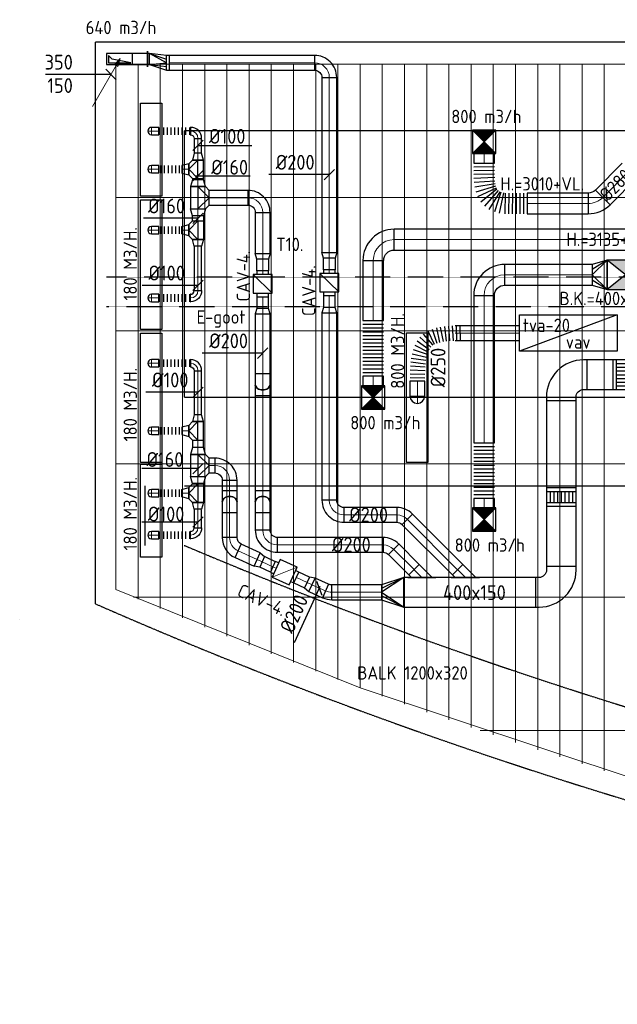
# Model space of a CAD drawing. Header units: millimetres. Extents: x -73785 to 23627, y 5976 to 52620.
# Tile 1 of 56: x -73112 to -65036, y 7449 to 20748. Entities that reach past the tile are written whole.
import ezdxf
from ezdxf.enums import TextEntityAlignment as Align

# ---------------------------------------------------------------- set-up
doc = ezdxf.new("R2010")
doc.units = ezdxf.units.MM
doc.linetypes.add('DASHED', pattern=[0.75, 0.5, -0.25])
doc.linetypes.add('HIDDEN', pattern=[9.525, 6.35, -3.175])
for name, color, linetype in [('4plfd', 254, 'Continuous'), ('BALKEN', 7, 'Continuous'), ('E-GOOT', 7, 'Continuous'), ('WL570---_RETOUR', 100, 'Continuous'), ('WL570---_TOEVOER', 200, 'Continuous'), ('WM570---', 2, 'Continuous'), ('WM570---_RETOUR', 2, 'Continuous'), ('WM570---_TOEVOER', 2, 'Continuous')]:
    doc.layers.add(name, color=color, linetype=linetype)
for name, color, linetype, lineweight in [('WL570---_BESTAAND-HARTLIJN', 161, 'Continuous', 0), ('WL570---_BESTAAND-RETOUR', 140, 'Continuous', 0), ('WL570---_BESTAAND-TOEVOER', 180, 'Continuous', 0)]:
    doc.layers.add(name, color=color, linetype=linetype, lineweight=lineweight)
doc.styles.add('ISO', font='ISO', dxfattribs={"height": 162})
doc.styles.add('LZ-MAATVOEREN', font='simplex')
doc.styles.add('MAATVOERING', font='ISO')

# ---------------------------------------------------------------- blocks, each defined once
blk = doc.blocks.new('Groep-54')
at = {"color": 8, "linetype": 'Continuous', "lineweight": 13}
for p, q in [((-73180, 19000), (-65730, 19000)), ((-73180, 19000), (-73180, 11903)), ((-72880, 19000), (-72880, 19000)), ((-72880, 19000), (-72880, 19000)), ((-72880, 19000), (-72880, 11773)), ((-72580, 19000), (-72580, 11646)), ((-72280, 19000), (-72280, 11520)), ((-71980, 19000), (-71980, 11396)), ((-71680, 19000), (-71680, 11273)), ((-71380, 19000), (-71380, 11153)), ((-71080, 19000), (-71080, 11034)), ((-70780, 19000), (-70780, 10917)), ((-70480, 19000), (-70480, 10801)), ((-70180, 19000), (-70180, 10688)), ((-69880, 19000), (-69880, 10576)), ((-69580, 19000), (-69580, 10466)), ((-69280, 19000), (-69280, 10357)), ((-68980, 19000), (-68980, 10250)), ((-68680, 19000), (-68680, 10145)), ((-68380, 19000), (-68380, 10042)), ((-68080, 19000), (-68080, 9940)), ((-67780, 19000), (-67780, 9840)), ((-67480, 19000), (-67480, 9741)), ((-67180, 19000), (-67180, 9644)), ((-66880, 19000), (-66880, 9549)), ((-66580, 19000), (-66580, 9455)), ((-66280, 19000), (-66280, 9363)), ((-65980, 19000), (-65980, 9273)), ((-65676, 9033), (-65676, 19000)), ((-65730, 14124), (-65730, 18700)), ((-65730, 9717), (-65730, 13683)), ((-74480, 11500), (-74480, 11500)), ((-74480, 11500), (-74480, 11500)), ((-65680, 10300), (-65680, 10600)), ((-65680, 9184), (-65680, 10300)), ((-65730, 9020), (-65730, 9284))]:
    blk.add_line(p, q, dxfattribs=at)
at = {"color": 8, "linetype": 'Continuous', "lineweight": 18}
for p, q in [((-73180, 11903), (-73180, 19000)), ((-73180, 19000), (-65730, 19000)), ((-65730, 19000), (-65730, 9199)), ((-65680, 18700), (-65680, 9184)), ((-65680, 17200), (-73180, 17200)), ((-65680, 15400), (-73180, 15400)), ((-65680, 13600), (-73180, 13600)), ((-69880, 10576), (-73180, 11903)), ((-72942, 11800), (-65680, 11800)), ((-65730, 9199), (-69880, 10576)), ((-68258, 10000), (-65680, 10000))]:
    blk.add_line(p, q, dxfattribs=at)
blk = doc.blocks.new('Block plafond 2e verd')
at = {"layer": '4plfd'}
blk.add_blockref('Groep-54', (73180, -19000), dxfattribs=at)
blk = doc.blocks.new('VBX1601600016025000')
for points in [[(50, 80), (0, 80), (0, -80), (50, -80)], [(300, -80), (350, -80), (350, 80), (300, 80)]]:
    blk.add_lwpolyline(points)
blk.add_lwpolyline([(50, -130), (300, -130), (300, 130), (50, 130)], close=True)
at = {"layer": 'WL570---_BESTAAND-HARTLIJN'}
blk.add_line((300, 0), (350, 0), dxfattribs=at)
at = {"layer": 'WL570---_BESTAAND-TOEVOER'}
blk.add_line((50, -130), (300, 130), dxfattribs=at)
blk = doc.blocks.new('KARO')
for p, q in [((1, 0.5), (0, 0.5)), ((0, -0.5), (1, -0.5))]:
    blk.add_line(p, q)
at = {"invisible_edges": 15}
blk.add_3dface([(0, 0.5), (0, -0.5), (1, -0.5), (1, 0.5)], dxfattribs=at)
at = {"layer": 'WL570---_BESTAAND-HARTLIJN'}
blk.add_line((0, 0), (1, 0), dxfattribs=at)
blk = doc.blocks.new('OSV2001600740K')
blk.add_lwpolyline([(-75, -100), (0, -80), (0, 80), (-75, 100)], close=True)
at = {"layer": 'WL570---_BESTAAND-HARTLIJN'}
blk.add_line((-75, 0), (0, 0), dxfattribs=at)
blk = doc.blocks.new('OTS20020020000R')
at = {"layer": 'WL570---_RETOUR'}
blk.add_line((-300, 0), (0, 0), dxfattribs=at)
blk.add_lwpolyline([(-300, -100), (0, -100), (0, 100), (-50, 150), (-250, 150), (-300, 100)], close=True, dxfattribs=at)
blk.add_lwpolyline([(-300, 0), (-150, 150), (0, 0)], dxfattribs=at)
blk = doc.blocks.new('OSV2001500930G')
blk.add_lwpolyline([(0, -100), (93, -75), (93, 75), (0, 100)], close=True)
at = {"layer": 'WL570---_BESTAAND-HARTLIJN'}
blk.add_line((0, 0), (93, 0), dxfattribs=at)
blk = doc.blocks.new('OTS15015015000L')
at = {"layer": 'WL570---_RETOUR'}
blk.add_line((0, 0), (250, 0), dxfattribs=at)
blk.add_lwpolyline([(0, -75), (250, -75), (250, 75), (200, 125), (50, 125), (0, 75)], close=True, dxfattribs=at)
blk.add_lwpolyline([(0, 0), (125, 125), (250, 0)], dxfattribs=at)
blk = doc.blocks.new('OSV1501000930G')
blk.add_lwpolyline([(0, -75), (93, -50), (93, 50), (0, 75)], close=True)
at = {"layer": 'WL570---_BESTAAND-HARTLIJN'}
blk.add_line((0, 0), (93, 0), dxfattribs=at)
blk = doc.blocks.new('OBO10000090L')
blk.add_lwpolyline([(50, 0, 0.414214), (-100, 150), (-100, 50, -0.414214), (-50, 0)], format="xyb", close=True)
at = {"invisible_edges": 15}
for points in [[(-91, 49), (-74, 148), (-100, 150), (-100, 50)], [(-83, 47), (-49, 141), (-74, 148), (-91, 49)], [(-75, 43), (-25, 130), (-49, 141), (-83, 47)], [(-68, 38), (-4, 115), (-25, 130), (-75, 43)], [(-62, 32), (15, 96), (-4, 115), (-68, 38)], [(-57, 25), (30, 75), (15, 96), (-62, 32)], [(-53, 17), (41, 51), (30, 75), (-57, 25)], [(-51, 9), (48, 26), (41, 51), (-53, 17)], [(-50, 0), (50, 0), (48, 26), (-51, 9)]]:
    blk.add_3dface(points, dxfattribs=at)
at = {"layer": 'WL570---_BESTAAND-HARTLIJN'}
blk.add_arc((-100, 0), 100, 0, 90, dxfattribs=at)
blk = doc.blocks.new('MVLINE')
blk.add_line((35.4, -35.4), (-35.4, 35.4))
blk = doc.blocks.new('RB45DO')
blk.add_lwpolyline([(0.707107, 0.5), (0, 0.5), (0, -0.5), (0.707107, -0.5, 0.133256), (0.835518, -0.465158, 0.106756), (0.957107, -0.353553, 0.082828), (1.032249, -0.198077, 0.071352), (1.06066, 0, 0.071352), (1.032249, 0.198077, 0.082828), (0.957107, 0.353553, 0.106756), (0.835518, 0.465158, 0.133256)], format="xyb", close=True)
at = {"layer": 'WL570---_BESTAAND-HARTLIJN'}
blk.add_line((0, 0), (1.06066, 0), dxfattribs=at)
blk = doc.blocks.new('OBO20000045N')
at = {"xscale": 200, "yscale": 200, "zscale": 200}
blk.add_blockref('RB45DO', (0, 0), dxfattribs=at)
blk = doc.blocks.new('RB45UP')
blk.add_lwpolyline([(0, -0.5), (0.707107, -0.5), (0.707107, 0.5), (0, 0.5, -0.133256), (0.128411, 0.465158, -0.106756), (0.25, 0.353553, -0.082828), (0.325143, 0.198077, -0.071352), (0.353553, 0, -0.071352), (0.325143, -0.198077, -0.082828), (0.25, -0.353553, -0.106756), (0.128411, -0.465158, -0.133256)], format="xyb", close=True)
at = {"layer": 'WL570---_BESTAAND-HARTLIJN'}
blk.add_line((0, 0), (0.707107, 0), dxfattribs=at)
blk = doc.blocks.new('OBO20000045O')
at = {"xscale": 200, "yscale": 200, "zscale": 200}
blk.add_blockref('RB45UP', (0, 0), dxfattribs=at)
blk = doc.blocks.new('OAF20000045L')
blk.add_line((-191, 0), (191, 0))
blk.add_lwpolyline([(-141, 0), (-177, 35), (-35, 177), (141, 0)])
at = {"layer": 'WL570---_BESTAAND-HARTLIJN'}
blk.add_line((-106, 106), (0, 0), dxfattribs=at)
blk = doc.blocks.new('KARH')
for p, q in [((1, 0.5), (0, 0.5)), ((0, -0.5), (1, -0.5))]:
    blk.add_line(p, q)
at = {"invisible_edges": 15}
blk.add_3dface([(0, 0.5), (0, -0.5), (1, -0.5), (1, 0.5)], dxfattribs=at)
blk = doc.blocks.new('VBO40015000050901-100')
blk.add_lwpolyline([(-200, -350), (200, -350), (200, -300, 0.414214), (-300, 200), (-350, 200), (-350, -200), (-300, -200, -0.414214), (-200, -300)], format="xyb", close=True)
blk = doc.blocks.new('VRO400150002003000R')
at = {"layer": 'WL570---_RETOUR'}
for p, q in [((-300, 200), (0, 50)), ((-300, -200), (0, -50))]:
    blk.add_line(p, q, dxfattribs=at)
blk.add_lwpolyline([(-300, 200), (-300, -200), (0, -100), (0, 100)], close=True, dxfattribs=at)
blk.add_lwpolyline([(-300, -200), (-300, -200), (0, 0), (-300, 200)], dxfattribs=at)
blk = doc.blocks.new('VBO40015000050901-100R')
blk.add_lwpolyline([(150, -350), (550, -350), (550, -300, 0.414214), (50, 200), (0, 200), (0, -200), (50, -200, -0.414214), (150, -300)], format="xyb", close=True)
blk = doc.blocks.new('VSP40015040015010-1')
at = {"layer": 'WL570---_RETOUR'}
for p, q in [((50, -200), (50, 200)), ((50, 150), (200, 150)), ((200, -200), (200, 200)), ((50, 100), (200, 100)), ((50, 50), (200, 50)), ((50, 0), (200, 0)), ((50, -50), (200, -50)), ((50, -100), (200, -100)), ((50, -150), (200, -150))]:
    blk.add_line(p, q, dxfattribs=at)
blk.add_lwpolyline([(0, -200), (250, -200), (250, 200), (0, 200)], close=True, dxfattribs=at)
blk = doc.blocks.new('OBO20000025H')
blk.add_lwpolyline([(100, -44, 0.109518), (72, 83), (-109, -2, -0.109518), (-100, -44)], format="xyb", close=True)
at = {"invisible_edges": 15}
for points in [[(-107, -6), (78, 69), (72, 83), (-109, -2)], [(-106, -11), (83, 56), (78, 69), (-107, -6)], [(-104, -15), (87, 42), (83, 56), (-106, -11)], [(-103, -20), (91, 28), (87, 42), (-104, -15)], [(-102, -25), (94, 14), (91, 28), (-103, -20)], [(-101, -30), (97, -1), (94, 14), (-102, -25)], [(-100, -34), (99, -15), (97, -1), (-101, -30)], [(-100, -39), (100, -30), (99, -15), (-100, -34)], [(-100, -44), (100, -44), (100, -30), (-100, -39)]]:
    blk.add_3dface(points, dxfattribs=at)
at = {"layer": 'WL570---_BESTAAND-HARTLIJN'}
blk.add_arc((-200, -44), 200, 360, 25, dxfattribs=at)
blk = doc.blocks.new('OBO20000090H')
blk.add_lwpolyline([(100, -200, 0.414214), (-200, 100), (-200, -100, -0.414214), (-100, -200)], format="xyb", close=True)
at = {"invisible_edges": 15}
for points in [[(-183, -102), (-148, 95), (-200, 100), (-200, -100)], [(-166, -106), (-97, 82), (-148, 95), (-183, -102)], [(-150, -113), (-50, 60), (-97, 82), (-166, -106)], [(-136, -123), (-7, 30), (-50, 60), (-150, -113)], [(-123, -136), (30, -7), (-7, 30), (-136, -123)], [(-113, -150), (60, -50), (30, -7), (-123, -136)], [(-106, -166), (82, -97), (60, -50), (-113, -150)], [(-102, -183), (95, -148), (82, -97), (-106, -166)], [(-100, -200), (100, -200), (95, -148), (-102, -183)]]:
    blk.add_3dface(points, dxfattribs=at)
at = {"layer": 'WL570---_BESTAAND-HARTLIJN'}
blk.add_arc((-200, -200), 200, 0, 90, dxfattribs=at)
blk = doc.blocks.new('OBO20000065H')
blk.add_lwpolyline([(100, -128, 0.291473), (-73, 144), (-158, -38, -0.291473), (-100, -128)], format="xyb", close=True)
at = {"invisible_edges": 15}
for points in [[(-147, -44), (-40, 126), (-73, 144), (-158, -38)], [(-136, -51), (-9, 103), (-40, 126), (-147, -44)], [(-127, -60), (18, 78), (-9, 103), (-136, -51)], [(-119, -69), (42, 49), (18, 78), (-127, -60)], [(-112, -80), (63, 17), (42, 49), (-119, -69)], [(-107, -91), (79, -18), (63, 17), (-112, -80)], [(-103, -103), (91, -53), (79, -18), (-107, -91)], [(-101, -116), (98, -91), (91, -53), (-103, -103)], [(-100, -128), (100, -128), (98, -91), (-101, -116)]]:
    blk.add_3dface(points, dxfattribs=at)
at = {"layer": 'WL570---_BESTAAND-HARTLIJN'}
blk.add_arc((-200, -128), 200, 0, 65, dxfattribs=at)
blk = doc.blocks.new('OBO20000045H')
blk.add_lwpolyline([(100, -83, 0.198912), (12, 129), (-129, -12, -0.198912), (-100, -83)], format="xyb", close=True)
at = {"invisible_edges": 15}
for points in [[(-123, -19), (30, 110), (12, 129), (-129, -12)], [(-118, -25), (46, 89), (30, 110), (-123, -19)], [(-113, -33), (60, 67), (46, 89), (-118, -25)], [(-109, -41), (72, 44), (60, 67), (-113, -33)], [(-106, -49), (82, 20), (72, 44), (-109, -41)], [(-103, -57), (90, -5), (82, 20), (-106, -49)], [(-102, -65), (95, -31), (90, -5), (-103, -57)], [(-100, -74), (99, -57), (95, -31), (-102, -65)], [(-100, -83), (100, -83), (99, -57), (-100, -74)]]:
    blk.add_3dface(points, dxfattribs=at)
at = {"layer": 'WL570---_BESTAAND-HARTLIJN'}
blk.add_arc((-200, -83), 200, 0, 45, dxfattribs=at)
blk = doc.blocks.new('OBO28000045H')
blk.add_lwpolyline([(140, -116, 0.198912), (17, 181), (-181, -17, -0.198912), (-140, -116)], format="xyb", close=True)
at = {"invisible_edges": 15}
for points in [[(-173, -26), (42, 154), (17, 181), (-181, -17)], [(-165, -36), (64, 125), (42, 154), (-173, -26)], [(-159, -46), (84, 94), (64, 125), (-165, -36)], [(-153, -57), (101, 62), (84, 94), (-159, -46)], [(-148, -68), (115, 28), (101, 62), (-153, -57)], [(-145, -80), (126, -7), (115, 28), (-148, -68)], [(-142, -92), (134, -43), (126, -7), (-145, -80)], [(-141, -104), (138, -79), (134, -43), (-142, -92)], [(-140, -116), (140, -116), (138, -79), (-141, -104)]]:
    blk.add_3dface(points, dxfattribs=at)
at = {"layer": 'WL570---_BESTAAND-HARTLIJN'}
blk.add_arc((-280, -116), 280, 0, 45, dxfattribs=at)
blk = doc.blocks.new('ORN_T_SP')
blk.add_lwpolyline([(-0.5, 0.5), (-0.5, -0.5), (0.5, -0.5), (0.5, 0.5)], close=True)
at = {"style": 'LZ-MAATVOEREN', "flags": 9}
for tag, p in [('ROS_TYPE', (0.6333, 0.6833)), ('ROS_M3H', (0.6333, 0.4833)), ('ROS_ZIJDE', (0.6333, 0.2833)), ('ROS_STAT', (0.6333, 0.0833))]:
    blk.add_attdef(tag, p, '', height=0.125, dxfattribs=at)
blk = doc.blocks.new('OBO20000090ZE')
blk.add_lwpolyline([(-100, 0), (100, 0), (100, 200, 1), (-100, 200)], format="xyb", close=True)
at = {"layer": 'WL570---_BESTAAND-HARTLIJN'}
for points in [[(0, 0), (0, 300)], [(-100, 200), (100, 200)]]:
    blk.add_lwpolyline(points, dxfattribs=at)
blk = doc.blocks.new('FLLINE200')
blk.add_line((0, -100), (0, 100))
blk = doc.blocks.new('OEX20000107900')
for p, rotation in [((186, 590), 205.2872684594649), ((231, 610), 197.6768491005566), ((279, 624), 191.4889830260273), ((328, 634), 191.4889830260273), ((378, 641), 186.8197390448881), ((428, 645), 183.4141641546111), ((477, 648), 183.4141641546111), ((527, 650), 180.9563716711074), ((577, 651), 180.9563716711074), ((77, 488), 234.2315608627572), ((108, 528), 226.5174746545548), ((144, 562), 220.6861225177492), ((37, 397), 251.1781431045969), ((54, 444), 243.0580094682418), ((17, 299), 262.6572340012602), ((26, 348), 257.7230504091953), ((4, 150), 266.2859345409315), ((7, 200), 266.2859345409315), ((11, 250), 262.6572340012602), ((1, 50), 268.9487890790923), ((2, 100), 268.9487890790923)]:
    blk.add_blockref('FLLINE200', p, dxfattribs=dict(rotation=rotation))
blk = doc.blocks.new('OBO10000090ZE')
blk.add_lwpolyline([(-50, 0), (50, 0), (50, 100, 1), (-50, 100)], format="xyb", close=True)
at = {"layer": 'WL570---_BESTAAND-HARTLIJN'}
for points in [[(0, 0), (0, 150)], [(-50, 100), (50, 100)]]:
    blk.add_lwpolyline(points, dxfattribs=at)
blk = doc.blocks.new('FLLINE100')
blk.add_line((0, -50), (0, 50))
blk = doc.blocks.new('OEX1000045300')
for p in [(-450, 0), (-400, 0), (-350, 0), (-300, 0), (-250, 0), (-200, 0), (-150, 0), (-100, 0), (-50, 0)]:
    blk.add_blockref('FLLINE100', p)
blk = doc.blocks.new('OEX1000033500')
for p in [(-300, 0), (-250, 0), (-200, 0), (-150, 0), (-100, 0), (-50, 0)]:
    blk.add_blockref('FLLINE100', p)
blk = doc.blocks.new('VRO400150002802000H')
at = {"layer": 'WL570---_TOEVOER'}
for p, q in [((0, 200), (200, 70)), ((0, -200), (200, -70))]:
    blk.add_line(p, q, dxfattribs=at)
blk.add_lwpolyline([(0, 200), (0, -200), (200, -140), (200, 140)], close=True, dxfattribs=at)
blk.add_lwpolyline([(0, -200), (0, -200), (200, 0), (0, 200)], dxfattribs=at)
blk = doc.blocks.new('VBK40015000050000')
at = {"layer": 'WL570---_TOEVOER'}
for p, q in [((0, -200), (500, 200)), ((0, 200), (500, -200))]:
    blk.add_line(p, q, dxfattribs=at)
blk.add_lwpolyline([(0, -200), (500, -200), (500, 200), (0, 200)], close=True, dxfattribs=at)
for points in [[(0, 200), (500, 200), (250, 0)], [(0, -200), (500, -200), (250, 0)]]:
    blk.add_solid(points, dxfattribs=at)
blk = doc.blocks.new('*X298')
for p, q in [((0.45, -0.45), (0.45, 0.45)), ((0.05, -0.05), (0.05, 0.05)), ((0.1, -0.1), (0.1, 0.1)), ((0.15, -0.15), (0.15, 0.15)), ((0.2, -0.2), (0.2, 0.2)), ((0.25, -0.25), (0.25, 0.25)), ((0.3, -0.3), (0.3, 0.3)), ((0.35, -0.35), (0.35, 0.35)), ((0.4, -0.4), (0.4, 0.4))]:
    blk.add_line(p, q)
blk = doc.blocks.new('ORN_T_2H')
for p, q in [((0.5, 0.5), (-0.5, -0.5)), ((-0.5, 0.5), (0.5, -0.5))]:
    blk.add_line(p, q)
blk.add_lwpolyline([(-0.5, -0.5), (0.5, -0.5), (0.5, 0.5), (-0.5, 0.5)], close=True)
at = {"rotation": 180}
blk.add_blockref('*X298', (0, 0), dxfattribs=at)
blk.add_blockref('*X298', (0, 0))
at = {"style": 'LZ-MAATVOEREN', "flags": 9}
for tag, p in [('ROS_TYPE', (0.633, 0.683)), ('ROS_M3H', (0.633, 0.483)), ('ROS_ZIJDE', (0.633, 0.283)), ('ROS_STAT', (0.633, 0.083))]:
    blk.add_attdef(tag, p, '', height=0.125, dxfattribs=at)
blk = doc.blocks.new('OBO28000090L')
blk.add_lwpolyline([(140, 0, 0.414214), (-280, 420), (-280, 140, -0.414214), (-140, 0)], format="xyb", close=True)
at = {"invisible_edges": 15}
for points in [[(-256, 138), (-207, 414), (-280, 420), (-280, 140)], [(-232, 132), (-136, 395), (-207, 414), (-256, 138)], [(-210, 121), (-70, 364), (-136, 395), (-232, 132)], [(-190, 107), (-10, 322), (-70, 364), (-210, 121)], [(-173, 90), (42, 270), (-10, 322), (-190, 107)], [(-159, 70), (84, 210), (42, 270), (-173, 90)], [(-148, 48), (115, 144), (84, 210), (-159, 70)], [(-142, 24), (134, 73), (115, 144), (-148, 48)], [(-140, 0), (140, 0), (134, 73), (-142, 24)]]:
    blk.add_3dface(points, dxfattribs=at)
at = {"layer": 'WL570---_BESTAAND-HARTLIJN'}
blk.add_arc((-280, 0), 280, 0, 90, dxfattribs=at)
blk = doc.blocks.new('OVF280001300VF')
blk.add_lwpolyline([(0, -140), (130, -140), (130, 140), (0, 140)], close=True)
at = {"layer": 'WL570---_BESTAAND-HARTLIJN'}
blk.add_line((0, 0), (130, 0), dxfattribs=at)
blk = doc.blocks.new('FLLINE280')
blk.add_line((0, -140), (0, 140))
blk = doc.blocks.new('OEX2800075000')
at = {"rotation": 270}
for p in [(0, 750), (0, 700), (0, 650), (0, 600), (0, 550), (0, 500), (0, 450), (0, 400), (0, 350), (0, 300), (0, 250), (0, 200), (0, 150), (0, 100), (0, 50)]:
    blk.add_blockref('FLLINE280', p, dxfattribs=at)
blk = doc.blocks.new('OEX28000101000')
for p, rotation in [((0, -50), 90.33790376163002), ((1, -100), 91.19288096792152), ((2, -150), 91.19288096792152), ((4, -200), 92.36296645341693), ((7, -250), 93.98699839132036), ((12, -300), 99.31390488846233), ((22, -349), 106.9397319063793), ((39, -395), 114.8750650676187), ((66, -438), 129.0082226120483), ((100, -474), 138.2476323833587), ((140, -504), 148.284956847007), ((185, -524), 161.8530346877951), ((234, -537), 168.5777890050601), ((283, -542), 178.6231263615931), ((333, -543), 179.332199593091), ((383, -543), 179.6891421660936), ((433, -544), 179.8739585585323), ((483, -544), 179.8739585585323), ((533, -544), 179.9705838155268), ((583, -544), 179.9705838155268)]:
    blk.add_blockref('FLLINE280', p, dxfattribs=dict(rotation=rotation))
blk = doc.blocks.new('VBO1503501503505050-0')
at = {"layer": 'WL570---_RETOUR'}
for p, q in [((50, 525), (-50, 525)), ((-50, 525), (-50, 225)), ((-50, 225), (0, 475)), ((0, 475), (50, 525)), ((-75, 200), (75, 200)), ((-105, 0), (105, 0))]:
    blk.add_line(p, q, dxfattribs=at)
blk.add_lwpolyline([(-75, 0), (75, 0), (75, 550), (-75, 550)], close=True, dxfattribs=at)
blk = doc.blocks.new('VRO15035000200300-5-0')
at = {"layer": 'WL570---_RETOUR'}
for p, q in [((0, 105), (0, -105)), ((30, -75), (30, 75)), ((30, 75), (260, 0)), ((260, -150), (260, 50)), ((30, -75), (260, -100))]:
    blk.add_line(p, q, dxfattribs=at)
blk.add_lwpolyline([(0, 75), (0, -75), (30, -75), (260, -150), (300, -150), (300, 50), (260, 50), (30, 75)], close=True, dxfattribs=at)
blk.add_lwpolyline([(30, -75), (260, -50), (30, 75)], dxfattribs=at)
blk = doc.blocks.new('1PUPB')
blk.add_line((0, 0), (-7.5, -12.99))
blk.add_lwpolyline([(-0.66, -2.18), (-1.56, -1.66), (0, 0)], close=True)
for points in [[(-1.33, -1.79), (0, 0)], [(-0.88, -2.05), (0, 0)]]:
    blk.add_lwpolyline(points)

msp = doc.modelspace()

# ---------------------------------------------------------------- linework, layer by layer
at = {"layer": 'BALKEN', "color": 2, "linetype": 'HIDDEN'}
for p, q in [((-72087, 20451), (-59743, 20451)), ((-72087, 12858), (-72087, 20451)), ((-70887, 19251), (-59743, 19251)), ((-70887, 15651), (-70887, 19251)), ((-70887, 15651), (-21687, 15651)), ((-71416, 13647), (-71416, 14451)), ((-70887, 14451), (-21687, 14451))]:
    msp.add_line(p, q, dxfattribs=at)
for radius, start, end in [(63041, 247.03139, 292.96833), (64241, 246.32069, 293.67904)]:
    msp.add_arc((-46287, 71690), radius, start, end, dxfattribs=at)
at = {"layer": 'E-GOOT', "linetype": 'DASHED'}
for p, q in [((-64450, 17270), (-71937, 17270)), ((-64850, 16870), (-71937, 16870))]:
    msp.add_line(p, q, dxfattribs=at)
at = {"layer": 'WL570---_RETOUR'}
for p, q in [((-71479, 19619), (-71189, 19619)), ((-71479, 18363), (-71479, 19619)), ((-71189, 19619), (-71189, 18363)), ((-71189, 18363), (-71479, 18363)), ((-66356, 16760), (-65036, 16760)), ((-65036, 16760), (-66356, 16270)), ((-66356, 16270), (-66356, 16760)), ((-65036, 16760), (-65036, 16270)), ((-65036, 16270), (-66356, 16270)), ((-71479, 14743), (-71189, 14743)), ((-71479, 13488), (-71479, 14743)), ((-71189, 14743), (-71189, 13488)), ((-71189, 13488), (-71479, 13488))]:
    msp.add_line(p, q, dxfattribs=at)
at = {"layer": 'WM570---_RETOUR'}
for points in [[(-71879, 20007), (-72028, 20007), (-72764, 20007)], [(-70703, 19050), (-70603, 19050), (-69977, 19050)], [(-70737, 18640), (-70609, 18640), (-69997, 18640)], [(-68928, 18655), (-69077, 18655), (-69746, 18655)], [(-70703, 18065), (-70828, 18065), (-71440, 18065)], [(-70703, 17159), (-70830, 17159), (-71456, 17159)], [(-69828, 16243), (-69977, 16243), (-70646, 16243)], [(-70703, 15716), (-70782, 15716), (-71408, 15716)], [(-70703, 14685), (-70849, 14685), (-71461, 14685)], [(-70703, 13959), (-70837, 13959), (-71463, 13959)], [(-69054, 13092), (-69124, 12940), (-69403, 12332)]]:
    msp.add_lwpolyline(points, dxfattribs=at)

# ---------------------------------------------------------------- block references
at = {"layer": 'WL570---_BESTAAND-RETOUR', "xscale": -1, "rotation": 90}
msp.add_blockref('OTS15015015000L', (-70703, 18030), dxfattribs=at)
at = {"layer": 'WL570---_BESTAAND-RETOUR'}
for p, xscale, yscale, zscale, rotation in [((-70803, 16107), 5.187924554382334, 100, 100, 180), ((-69828, 14234), 7.842712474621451, 200, 200, 89.99999999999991)]:
    msp.add_blockref('KARO', p, dxfattribs=dict(at, xscale=xscale, yscale=yscale, zscale=zscale, rotation=rotation))
for name, p, rotation in [('OTS15015015000L', (-70703, 15069), 90), ('OTS20020020000R', (-70703, 14577), 270), ('VSP40015040015010-1', (-65793, 14426), 270)]:
    msp.add_blockref(name, p, dxfattribs=dict(at, rotation=rotation))
at = {"layer": 'WL570---_BESTAAND-TOEVOER', "xscale": 50, "yscale": 50, "zscale": 50}
msp.add_blockref('1PUPB', (-71754, 20223), dxfattribs=at)
at = {"layer": 'WL570---_BESTAAND-TOEVOER', "rotation": 180}
msp.add_blockref('VBK40015000050000', (-64675, 17302), dxfattribs=at)
at = {"layer": 'WL570---_RETOUR'}
for name, p, rotation in [('VBO1503501503505050-0', (-71387, 20216), 90), ('OBO10000090ZE', (-71232, 19244), 90), ('OSV1501000930G', (-70703, 18852), 90), ('OBO10000090ZE', (-71232, 18728), 90), ('OSV1501000930G', (-70828, 18727), 180), ('OTS15015015000L', (-70703, 18602), 90), ('OSV2001500930G', (-70703, 18493), 90), ('OTS20020020000R', (-70703, 18193), 270), ('OBO10000090ZE', (-71232, 17906), 90), ('VBX1601600016025000', (-69828, 17006), 89.9999999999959), ('VBX1601600016025000', (-68928, 17021), 89.9999999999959), ('OBO10000090ZE', (-71232, 16989), 90), ('OSV2001600740K', (-69828, 16848), 90), ('OSV2001600740K', (-68928, 16862), 90), ('OBO10000090ZE', (-71232, 16107), 90), ('VBO40015000050901-100R', (-65793, 15603), 90), ('OBO20000045N', (-69828, 15963), 270), ('OBO20000090ZE', (-67738, 15864), 180), ('OBO20000045O', (-69828, 15813), 270), ('OSV1501000930G', (-70703, 15319), 90), ('OBO10000090ZE', (-71232, 15195), 90), ('OSV1501000930G', (-70828, 15194), 180), ('OSV2001500930G', (-70703, 14877), 90), ('OBO10000090ZE', (-71232, 14353), 90), ('OBO20000045O', (-70275, 14241), 89.99999999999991), ('OBO20000045O', (-69828, 14241), 89.99999999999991), ('OBO20000045N', (-70275, 14092), 89.99999999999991), ('OBO20000045N', (-69828, 14092), 89.99999999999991), ('OBO20000090H', (-68928, 14059), 180), ('OBO20000045H', (-67933, 14059), 44.99999999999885), ('OBO10000090ZE', (-71232, 13786), 90), ('OBO20000090H', (-69828, 13654), 180), ('OBO20000065H', (-70275, 13627), 180), ('OBO20000045H', (-68118, 13654), 44.99999999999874), ('VBX1601600016025000', (-69373, 13213), 155.3539443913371), ('VBO40015000050901-100', (-65793, 13014), 270), ('OSV2001600740K', (-69229, 13147), 155.3539443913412), ('VRO400150002003000R', (-68222, 13014), 180), ('OBO20000025H', (-68939, 13014), 245.3539443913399)]:
    msp.add_blockref(name, p, dxfattribs=dict(at, rotation=rotation))
for name, p in [('VRO15035000200300-5-0', (-71387, 20216)), ('OBO20000090H', (-68928, 20166)), ('OEX1000045300', (-70765, 19244)), ('OBO10000090L', (-70703, 19144)), ('OEX1000033500', (-70903, 18727)), ('OBO20000090H', (-69828, 18343)), ('OEX1000033500', (-70903, 17905)), ('OEX1000045300', (-70765, 16989)), ('OEX20000107900', (-67738, 15864)), ('OEX1000045300', (-70765, 16107)), ('OBO10000090L', (-70703, 16007)), ('VSP40015040015010-1', (-65098, 15953)), ('OEX1000033500', (-70903, 15194)), ('OBO20000090H', (-70275, 14727)), ('OEX1000033500', (-70903, 14353)), ('OEX1000045300', (-70765, 13786)), ('OAF20000045L', (-67678, 13214)), ('OAF20000045L', (-67088, 13214))]:
    msp.add_blockref(name, p, dxfattribs=at)
for name, p, xscale, yscale, zscale in [('KARO', (-71087, 20166), 1959.125943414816, 200, 200), ('KARO', (-70553, 18343), 524.4496428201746, 200, 200), ('KARO', (-67226, 16515), 249.145367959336, 200, 200), ('KARO', (-66977, 16515), 280, 200, 200), ('KARO', (-70553, 14727), 77.55027746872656, 200, 200), ('KARO', (-68728, 14059), 712.041612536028, 200, 200), ('KARH', (-67922, 13014), 1778.677156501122, 400, 150), ('KARO', (-68895, 13014), 673.4317393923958, 200, 200)]:
    msp.add_blockref(name, p, dxfattribs=dict(at, xscale=xscale, yscale=yscale, zscale=zscale))
for name, p, xscale, yscale, zscale, rotation in [('KARO', (-68928, 17603), 2358.118670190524, 200, 200, 89.99999999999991), ('KARO', (-70803, 19244), 5.187924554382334, 100, 100, 180), ('KARO', (-70703, 18946), 198.0814703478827, 100, 100, 90), ('KARO', (-70703, 18586), 16.10637795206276, 150, 150, 90), ('KARO', (-70703, 18100), -66.00838386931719, 150, 150, 90), ('KARO', (-69828, 18143), 554.1550244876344, 200, 200, 270), ('KARO', (-70703, 17089), 597.9322086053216, 100, 100, 90), ('KARO', (-69828, 17356), -158.2171100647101, 160, 160, 270.0000000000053), ('KARO', (-68928, 17371), -158.2171100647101, 160, 160, 270.0000000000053), ('KARO', (-70803, 16989), 5.187924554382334, 100, 100, 180), ('KARO', (-69828, 17006), 158.2171100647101, 160, 160, 269.9999999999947), ('KARO', (-68928, 17021), 158.2171100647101, 160, 160, 269.9999999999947), ('KARO', (-69828, 16773), 2279.438154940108, 200, 200, 269.9999999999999), ('KARO', (-68928, 16788), 2525.181874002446, 200, 200, 269.9999999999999), ('KARO', (-66356, 16515), 341.3770497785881, 200, 200, 180), ('KARH', (-65098, 15953), 345.7478914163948, 400, 150, 180), ('KARO', (-70703, 16007), 595.0817416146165, 100, 100, 270), ('KARO', (-69828, 15821), 7.842712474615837, 200, 200, 270), ('KARH', (-65793, 13364), 2238.817186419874, 400, 150, 90.00000000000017), ('KARO', (-70703, 14970), 98.61250804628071, 150, 150, 90), ('KARO', (-70275, 14527), 772.1478873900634, 200, 200, 270), ('KARO', (-69828, 13854), 672.8884002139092, 200, 200, 90), ('KARO', (-70703, 14484), 6.136362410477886, 150, 150, 270), ('KARO', (-70275, 14234), 7.842712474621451, 200, 200, 89.99999999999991), ('KARO', (-70703, 14134), 248.8194465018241, 100, 100, 270), ('KARO', (-67875, 14000), 962.9352221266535, 200, 200, 314.9999999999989), ('KARO', (-70803, 13786), 5.187924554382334, 100, 100, 180), ('KARO', (-68201, 13654), 1427.291661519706, 200, 200, 180), ('KARO', (-70159, 13573), 281.275097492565, 200, 200, 335.3539443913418), ('KARO', (-67783, 13320), 390.5565946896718, 200, 200, 134.9999999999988), ('KARO', (-69691, 13359), -158.2171100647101, 160, 160, 335.3539443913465), ('KARO', (-69373, 13213), 158.2171100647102, 160, 160, 335.3539443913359), ('KARO', (-69162, 13116), 201.0274606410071, 200, 200, 335.353944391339)]:
    msp.add_blockref(name, p, dxfattribs=dict(at, xscale=xscale, yscale=yscale, zscale=zscale, rotation=rotation))
at = {"layer": 'WL570---_RETOUR', "xscale": -1750, "yscale": 290, "rotation": 90}
for p in [(-71334, 17439), (-71334, 15641), (-67742, 15643)]:
    msp.add_blockref('ORN_T_SP', p, dxfattribs=at)
at = {"layer": 'WL570---_RETOUR', "xscale": -1}
for name, p, rotation in [('OSV2001500930G', (-70703, 18193), 90), ('OSV1501000930G', (-70703, 17780), 90), ('OSV2001600740K', (-69828, 17514), 90), ('OSV2001600740K', (-68928, 17529), 90), ('OBO10000090L', (-70703, 17089), 180), ('OSV2001500930G', (-70703, 14577), 90), ('OTS15015015000L', (-70703, 14478), 90), ('OSV1501000930G', (-70703, 14228), 90), ('OBO10000090L', (-70703, 13886), 180), ('OSV2001600740K', (-69835, 13425), 155.3539443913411)]:
    msp.add_blockref(name, p, dxfattribs=dict(at, rotation=rotation))
for p in [(-70828, 17905), (-70828, 14353)]:
    msp.add_blockref('OSV1501000930G', p, dxfattribs=at)
at = {"layer": 'WL570---_TOEVOER'}
for name, p, xscale, yscale, zscale, rotation in [('ORN_T_2H', (-66837, 19097), 315, 315, 315, 270), ('KARO', (-65231, 18348), 510.7880158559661, 280, 280, 45), ('KARO', (-65429, 18266), 824.7311647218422, 280, 280, 179.970583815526), ('KARO', (-64639, 17777), 3413.957514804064, 280, 280, 180), ('KARO', (-68337, 16684), 813.2787474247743, 280, 280, 90), ('KARO', (-66837, 15033), 1988.75874742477, 280, 280, 90), ('ORN_T_2H', (-68337, 15646), 315, 315, 315, 270), ('ORN_T_2H', (-66837, 13996), 315, 315, 315, 270)]:
    msp.add_blockref(name, p, dxfattribs=dict(at, xscale=xscale, yscale=yscale, zscale=zscale, rotation=rotation))
for name, p, rotation in [('OVF280001300VF', (-66837, 18809), 90), ('OBO28000045H', (-65313, 18266), 270), ('OBO28000090L', (-68053, 17777), 90), ('OBO28000090L', (-66557, 17302), 90), ('VRO400150002802000H', (-65175, 17302), 180), ('OVF280001300VF', (-68337, 15804), 90), ('OVF280001300VF', (-66837, 14153), 90)]:
    msp.add_blockref(name, p, dxfattribs=dict(at, rotation=rotation))
for name, p in [('OEX28000101000', (-66837, 18809)), ('OEX2800075000', (-68337, 15934)), ('OEX2800075000', (-66837, 14283))]:
    msp.add_blockref(name, p, dxfattribs=at)
at = {"layer": 'WL570---_TOEVOER', "xscale": 1182.189614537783, "yscale": 280, "zscale": 280}
msp.add_blockref('KARO', (-66557, 17302), dxfattribs=at)
at = {"layer": 'WM570---_RETOUR'}
msp.add_blockref('Block plafond 2e verd', (-71812, 20147), dxfattribs=at)
at = {"layer": 'WM570---_RETOUR', "xscale": 2, "yscale": 2, "zscale": 2}
for p, rotation in [((-71879, 20007), 180), ((-70703, 19050), 90), ((-70703, 18640), 90), ((-68928, 18655), 90), ((-70703, 18065), 90), ((-70703, 17159), 90), ((-69828, 16243), 90), ((-70703, 15716), 90), ((-70703, 14685), 90), ((-70703, 13964), 90), ((-69065, 13071), 155.3539443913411)]:
    msp.add_blockref('MVLINE', p, dxfattribs=dict(at, rotation=rotation))

# ---------------------------------------------------------------- texts
at = {"layer": 'BALKEN', "color": 2, "linetype": 'HIDDEN', "style": 'ISO'}
msp.add_text('BALK 1200x320', height=180, dxfattribs=at).set_placement((-68551, 11835))
at = {"layer": 'WM570---', "style": 'MAATVOERING'}
msp.add_text('E-goot', height=180, dxfattribs=at).set_placement((-70722, 16642))
at = {"layer": 'WM570---_RETOUR'}
for s, height, style, p in [('640 m3/h', 180, 'MAATVOERING', (-72220, 20552)), ('%%c100', 200, 'MAATVOERING', (-70553, 19073)), ('%%c160', 200, 'MAATVOERING', (-70524, 18655)), ('T10.', 180, 'ISO', (-69645, 17623)), ('B.K.=400x250', 180, 'MAATVOERING', (-65817, 16893)), ('tva-20', 180, 'MAATVOERING', (-66313, 16530)), ('vav', 180, 'MAATVOERING', (-65732, 16304)), ('%%c200', 200, 'MAATVOERING', (-68659, 13961)), ('%%c200', 200, 'MAATVOERING', (-68892, 13558)), ('400x150', 200, 'MAATVOERING', (-67390, 12910))]:
    msp.add_text(s, height=height, dxfattribs=dict(at, style=style)).set_placement(p)
at = {"layer": 'WM570---_RETOUR', "style": 'MAATVOERING'}
for s, p in [('350', (-72394, 20074)), ('150', (-72394, 19758)), ('%%c200', (-69127, 18722)), ('%%c160', (-70878, 18132)), ('%%c100', (-70880, 17226)), ('%%c200', (-70027, 16310)), ('%%c100', (-70832, 15782)), ('%%c160', (-70899, 14708)), ('%%c100', (-70887, 13971))]:
    msp.add_text(s, height=200, dxfattribs=at).set_placement(p, align=Align.RIGHT)
for s, rotation, p in [('180 M3/H.', 90, (-71528, 16954)), ('CAV-4.', 90, (-69999, 16942)), ('CAV-4.', 90, (-69116, 16745)), ('800 M3/H.', 90, (-67916, 15763)), ('180 M3/H.', 90, (-71528, 15052)), ('180 M3/H.', 90, (-71528, 13579)), ('CAV-4.', 335.3539, (-70187, 12972))]:
    msp.add_text(s, height=180, rotation=rotation, dxfattribs=at).set_placement(p)
for s, rotation, p in [('%%c250', 90, (-67358, 16316)), ('%%c200', 65.3539, (-69205, 12922))]:
    msp.add_text(s, height=200, rotation=rotation, dxfattribs=at).set_placement(p, align=Align.RIGHT)
at = {"layer": 'WM570---_TOEVOER', "style": 'MAATVOERING'}
for s, p in [('800 m3/h', (-67280, 19351)), ('H.=3010+VL.', (-66617, 18441)), ('H.=3135+VL.', (-65723, 17691)), ('800 m3/h', (-68645, 15215)), ('800 m3/h', (-67234, 13562))]:
    msp.add_text(s, height=180, dxfattribs=at).set_placement(p)
msp.add_text('%%c280', height=180, rotation=45, dxfattribs=at).set_placement((-65168, 18281))

doc.saveas('drawing.dxf')
